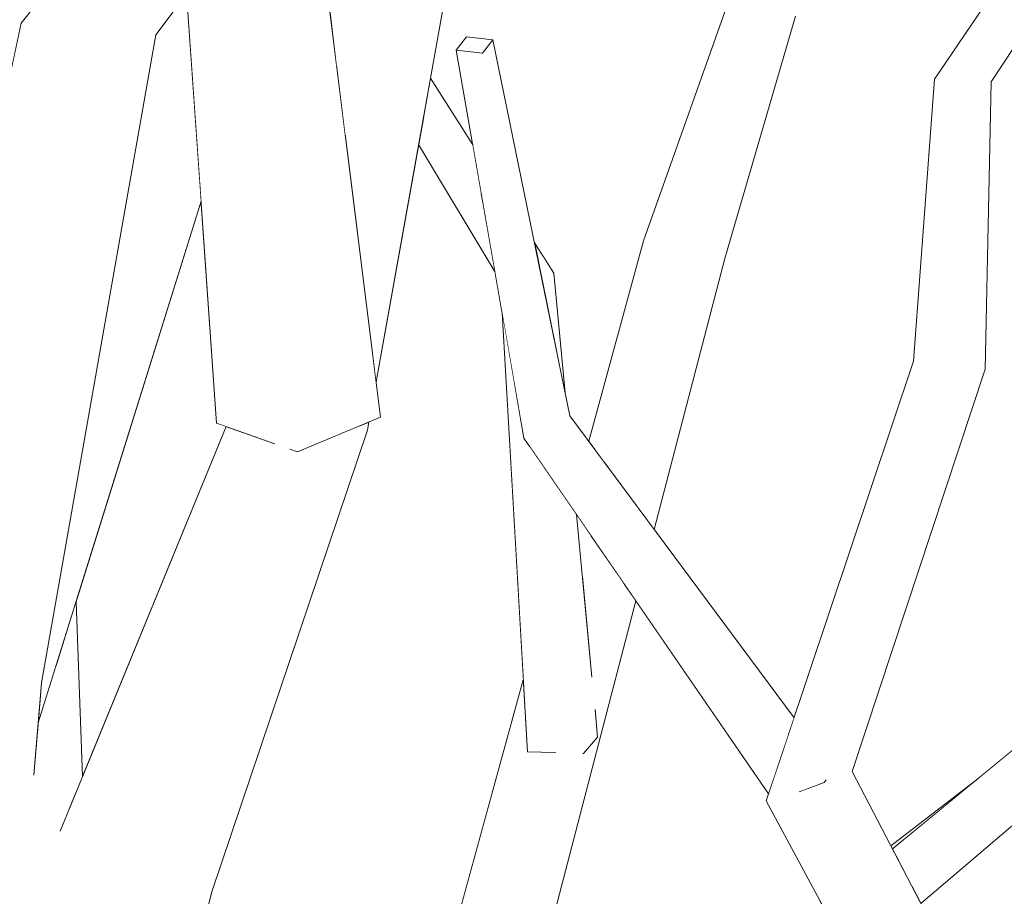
# Model space of a CAD drawing. Extents: x -289599 to -184549, y 66678 to 295474.
# Tile 127 of 256: x -267168 to -267069, y 71783 to 71872. Entities that reach past the tile are written whole.
import ezdxf

# ---------------------------------------------------------------- set-up
doc = ezdxf.new("R2010")
doc.units = 0
doc.header["$MEASUREMENT"] = 0
doc.linetypes.add('Wipeout_Contour', pattern=[1000, 0, -1000])
doc.layers.add('arch drzewa', color=8, linetype='Continuous')
doc.layers.add('Model Ściany', color=8, linetype='Continuous')
doc.layers.add('arch drzewa_Nr_Pióra__4', color=8, linetype='Continuous', lineweight=9)

msp = doc.modelspace()

# ---------------------------------------------------------------- wipeouts: each hides what was drawn before it
at = {"color": 254, "linetype": 'Wipeout_Contour', "lineweight": 0, "ltscale": 155815580.5429485}
msp.add_wipeout([(-266554.886, 73918.503), (-267404.886, 73918.503), (-267404.886, 71750.742), (-267394.053, 71748.385), (-267372.774, 71719.528), (-267373.639, 71718.415), (-267361.772, 71703.303), (-267362.865, 71707.486), (-267359.042, 71708.248), (-267358.291, 71705.378), (-267355.174, 71695.538), (-267346.426, 71685.624), (-267240.198, 71631.774), (-267227.654, 71618.503), (-267218.17, 71618.503), (-267220.212, 71620.824), (-267247.353, 71650.224), (-267302.214, 71663.903), (-267344.562, 71705.325), (-267344.381, 71705.622), (-267342.134, 71706.974), (-267301.147, 71667.984), (-267250.392, 71657.305), (-267251.235, 71718.804), (-267273.591, 71740.573), (-267303.22, 71763.941), (-267315.767, 71793.441), (-267312.121, 71795.223), (-267299.059, 71767.03), (-267278.284, 71751.59), (-267300.512, 71793.472), (-267299.073, 71794.083), (-267295.744, 71795.055), (-267269.023, 71744.706), (-267267.605, 71743.652), (-267242.21, 71719.01), (-267240.215, 71656.108), (-267209.853, 71623.743), (-267192.155, 71653.845), (-267191.461, 71694.707), (-267193.916, 71714.073), (-267240.906, 71785.35), (-267259.734, 71812.618), (-267259.882, 71812.931), (-267260.797, 71812.817), (-267270.863, 71824.371), (-267270.542, 71828.283), (-267284.765, 71838.861), (-267339.963, 71858.731), (-267360.218, 71897.52), (-267358.385, 71899.452), (-267355.967, 71898.674), (-267336.947, 71862.091), (-267284.502, 71844.323), (-267289.829, 71884.069), (-267289.744, 71884.595), (-267318.206, 71914.641), (-267315.251, 71916.349), (-267314.747, 71916.327), (-267285.401, 71886.111), (-267266.244, 71880.375), (-267263.375, 71892.413), (-267272.228, 71900.469), (-267271.162, 71917.53), (-267290.973, 71936.414), (-267293.6, 71962.944), (-267290.998, 71964.16), (-267288.755, 71963.129), (-267285.817, 71939.03), (-267270.746, 71924.198), (-267270.146, 71933.795), (-267268.215, 71934.274), (-267266.084, 71933.721), (-267266.795, 71920.31), (-267258.077, 71911.73), (-267250.137, 71948.804), (-267246.254, 71948.52), (-267246.209, 71946.666), (-267254.455, 71908.165), (-267252.465, 71906.207), (-267255.443, 71892.898), (-267227.548, 71869.332), (-267227.883, 71868.888), (-267227.726, 71868.841), (-267199.858, 71820.83), (-267198.768, 71802.231), (-267191.777, 71821.781), (-267221.917, 71864.202), (-267221.248, 71864.617), (-267218.99, 71865.529), (-267189.248, 71824.281), (-267188.664, 71858.296), (-267186.391, 71900.815), (-267222.822, 71986.555), (-267226.445, 71988.74), (-267224.639, 71990.832), (-267225.42, 71992.668), (-267229.062, 71999.345), (-267272.804, 72049.632), (-267294.953, 72051.628), (-267299.192, 72053.266), (-267330.726, 72076.065), (-267343.973, 72085.114), (-267390.391, 72099.586), (-267391.713, 72101.293), (-267389.57, 72103.424), (-267341.072, 72088.546), (-267328.202, 72079.46), (-267355.067, 72117.93), (-267355.018, 72119.181), (-267352.402, 72119.923), (-267325.306, 72083.33), (-267285.031, 72065.32), (-267313.514, 72104.32), (-267306.833, 72136.485), (-267309.996, 72141.098), (-267327.381, 72176.106), (-267325.579, 72177.05), (-267323.154, 72177.382), (-267308.133, 72149.227), (-267310.207, 72162.071), (-267306.826, 72162.947), (-267306.133, 72162.186), (-267303.169, 72145.563), (-267301.806, 72139.085), (-267289.28, 72122.03), (-267288.79, 72176.462), (-267286.848, 72176.893), (-267283.447, 72176.623), (-267284.003, 72114.845), (-267282.587, 72112.917), (-267248.871, 72053.096), (-267227.299, 72017.897), (-267229.319, 72048.9), (-267234.215, 72057.745), (-267236.975, 72061.013), (-267236.235, 72061.394), (-267250.278, 72086.766), (-267235.315, 72122.047), (-267228.727, 72157.868), (-267226.958, 72157.71), (-267226.367, 72157.603), (-267231.837, 72121.196), (-267245.333, 72088.351), (-267221.599, 72049.354), (-267221.554, 72048.99), (-267211.022, 72036.522), (-267224.99, 72066.704), (-267224.095, 72068.762), (-267220.344, 72068.942), (-267201.455, 72030.94), (-267205.13, 72046.012), (-267195.096, 72076.445), (-267196.575, 72076.368), (-267206.307, 72140.081), (-267220.786, 72182.166), (-267261.457, 72212.28), (-267294.119, 72221.227), (-267319.975, 72232.756), (-267344.716, 72248.988), (-267344.786, 72250.699), (-267342.355, 72251.887), (-267333.529, 72246.517), (-267331.859, 72248.225), (-267298.252, 72228.867), (-267290.006, 72225.524), (-267254.885, 72216.579), (-267222.759, 72193.853), (-267222.198, 72195.524), (-267234.492, 72228.611), (-267245.599, 72271.618), (-267248.777, 72301.265), (-267253.402, 72320.74), (-267256.922, 72334.032), (-267253.031, 72334.741), (-267252.415, 72333.683), (-267249.6, 72323.214), (-267243.958, 72304.254), (-267241.516, 72291.068), (-267237.663, 72316.171), (-267238.195, 72317.906), (-267243.107, 72323.078), (-267243.328, 72324.09), (-267240.093, 72325.731), (-267238.944, 72324.52), (-267238.636, 72324.836), (-267235.206, 72324.905), (-267233.473, 72318.76), (-267214.976, 72299.283), (-267212.205, 72333.194), (-267228.574, 72363.864), (-267226.031, 72365.128), (-267223.67, 72365.279), (-267206.105, 72332.895), (-267209.661, 72295.36), (-267181.007, 72258.394), (-267178.261, 72278.793), (-267178.284, 72280.563), (-267178.347, 72284.634), (-267179.792, 72286.836), (-267179.937, 72286.807), (-267180.157, 72287.393), (-267183.64, 72292.698), (-267184.719, 72299.54), (-267191.009, 72316.287), (-267194.123, 72352.209), (-267184.489, 72379.655), (-267181.778, 72379.121), (-267181.767, 72378.978), (-267190.197, 72352.489), (-267187.388, 72328.964), (-267186.131, 72329.224), (-267184.86, 72328.417), (-267179.845, 72303.148), (-267178.585, 72300.203), (-267179.226, 72341.988), (-267177.857, 72342.185), (-267175.838, 72342.16), (-267175.188, 72341.937), (-267174.999, 72335.448), (-267173.658, 72368.414), (-267171.453, 72368.515), (-267169.929, 72368.299), (-267170.4, 72322.652), (-267172.579, 72296.585), (-267157.451, 72312.869), (-267146.227, 72345.54), (-267142.87, 72345.089), (-267142.701, 72343.885), (-267152.895, 72309.777), (-267168.834, 72291.029), (-267169.462, 72282.296), (-267162.427, 72272.663), (-267162.333, 72257.613), (-267158.587, 72264.197), (-267152.342, 72309.054), (-267150.134, 72308.953), (-267148.637, 72308.737), (-267154.24, 72262.486), (-267162.269, 72247.355), (-267162.203, 72236.684), (-267135.598, 72265.252), (-267135.28, 72293), (-267131.42, 72293.301), (-267130.76, 72291.438), (-267131.004, 72270.184), (-267128.513, 72272.859), (-267122.116, 72299.753), (-267099.472, 72329.423), (-267097.98, 72329.773), (-267095.064, 72328.149), (-267116.44, 72300.443), (-267122.095, 72279.036), (-267096.709, 72303.639), (-267093.973, 72302.241), (-267092.55, 72300.96), (-267124.411, 72270.083), (-267124.467, 72270.112), (-267124.519, 72269.929), (-267131.092, 72262.499), (-267131.277, 72246.323), (-267091.756, 72275.058), (-267087.486, 72308.018), (-267082.988, 72307.8), (-267087.453, 72272.075), (-267129.483, 72240.528), (-267142.141, 72203.778), (-267139.971, 72201.918), (-267147.294, 72188.818), (-267148.247, 72186.051), (-267098.866, 72200.537), (-267078.777, 72244.315), (-267027.304, 72275.386), (-267024.948, 72273.24), (-267024.951, 72272.555), (-267073.283, 72242.566), (-267095.956, 72194.421), (-267152.285, 72175.829), (-267164.359, 72157.231), (-267164.306, 72155.316), (-267165.606, 72155.311), (-267166.469, 72153.982), (-267171.788, 72130.458), (-267171.787, 72129.716), (-267171.619, 72125.129), (-267168.642, 72128.161), (-267165.267, 72149.828), (-267163.676, 72151.862), (-267160.071, 72150.822), (-267162.377, 72127.733), (-267163.891, 72124.202), (-267171.227, 72114.394), (-267170.506, 72094.67), (-267170.455, 72094.541), (-267170.501, 72094.527), (-267169.079, 72055.645), (-267168.009, 72028.929), (-267166.714, 72022.754), (-267167.755, 72022.587), (-267166.112, 71981.575), (-267165.415, 71946.783), (-267160.961, 71940.172), (-267154.777, 71925.203), (-267157.321, 71971.724), (-267159.937, 72001.279), (-267163.819, 72055.823), (-267163.842, 72063.097), (-267164.319, 72077.476), (-267161.373, 72077.659), (-267160.937, 72076.852), (-267160.231, 72062.477), (-267159.656, 72054.838), (-267155.894, 72020.365), (-267152.04, 72041.871), (-267148.702, 72041.693), (-267146.723, 72041.197), (-267153.836, 72001.508), (-267153.6, 71999.343), (-267148.413, 71971.274), (-267141.727, 71910.805), (-267130.2, 71936.364), (-267124.647, 71946.443), (-267123.809, 71972.604), (-267099.223, 72018.984), (-267098.651, 72019.146), (-267098.694, 72019.626), (-267084.293, 72036.061), (-267073.32, 72053.321), (-267078.552, 72078.811), (-267075.929, 72079.421), (-267074.819, 72078.731), (-267070.472, 72057.801), (-267070.416, 72057.89), (-267056.612, 72091.805), (-267054.987, 72091.737), (-267051.795, 72090.789), (-267064.646, 72056.128), (-267068.727, 72049.398), (-267068.146, 72046.601), (-267077.331, 72035.211), (-267084.673, 72023.105), (-267062.191, 72029.472), (-267052.811, 72062.945), (-267048.422, 72062.219), (-267056.353, 72031.125), (-267054.577, 72031.628), (-267045.987, 72038.911), (-267032.157, 72051.008), (-267031.418, 72050.538), (-267020.347, 72062.611), (-267018.612, 72062.886), (-267015.986, 72061.061), (-267043.557, 72030.262), (-267052.715, 72027.732), (-267061.55, 72019.782), (-267080, 71992.986), (-267093.883, 71952.992), (-267084.281, 71961.071), (-267024.01, 71996.907), (-266998.651, 72044.152), (-266995.149, 72044.027), (-266993.906, 72042.09), (-267016.918, 71999.218), (-266957.084, 72017.317), (-266950.394, 72026.417), (-266930.303, 72054.709), (-266929.286, 72055.132), (-266926.458, 72053.391), (-266955.353, 72013.458), (-267019.385, 71992.963), (-267077.743, 71956.537), (-267099.7, 71936.699), (-267122.832, 71887.387), (-267126.736, 71865.628), (-267122.462, 71858.862), (-267124.137, 71868.461), (-267123.085, 71869.81), (-267120.426, 71869.488), (-267116.235, 71849.003), (-267114.26, 71845.875), (-267113.118, 71833.762), (-267112.639, 71831.424), (-267110.735, 71828.857), (-267105.171, 71849.143), (-267096.58, 71873.377), (-267095.699, 71875.133), (-267103.897, 71925.703), (-267100.526, 71926.226), (-267098.591, 71926.05), (-267091.646, 71883.209), (-267088.61, 71889.258), (-267081.242, 71913.311), (-267079.734, 71914.339), (-267076.867, 71912.944), (-267083.053, 71888.503), (-267089.792, 71871.893), (-267096.954, 71847.345), (-267104.095, 71819.906), (-267089.95, 71800.836), (-267077.847, 71836.946), (-267075.721, 71865.5), (-267049.63, 71904.051), (-267046.662, 71904.731), (-267045.702, 71902.482), (-267069.988, 71865.229), (-267070.597, 71836.158), (-267084.052, 71795.407), (-267080.141, 71787.889), (-267071.358, 71794.677), (-267054.593, 71808.426), (-267020.669, 71856.614), (-266986.059, 71878.823), (-266961.974, 71898.348), (-266959.127, 71896.287), (-266959.16, 71896.03), (-266960.684, 71894.795), (-266957.878, 71893.405), (-266958.11, 71891.288), (-267015.329, 71854.492), (-267048.808, 71806.868), (-267049.879, 71805.285), (-267051.186, 71803.485), (-267065.122, 71792.283), (-267077.108, 71782.059), (-267065.427, 71759.603), (-267041.154, 71802.361), (-267006.62, 71809.794), (-266983.396, 71843.273), (-266981.102, 71846.613), (-266980.615, 71847.282), (-266977.964, 71846.189), (-266980.365, 71842.758), (-267005.919, 71805.891), (-267036.056, 71799.941), (-267061.318, 71751.704), (-267059.691, 71748.575), (-267084.565, 71725.319), (-267053.859, 71730.728), (-267053.044, 71734.584), (-267021.972, 71756.893), (-267022.416, 71761.756), (-267023.388, 71770.115), (-267018.272, 71780.207), (-267014.601, 71780.618), (-267013.667, 71778.064), (-267017.46, 71767.622), (-267017.434, 71767.429), (-267016.388, 71760.903), (-267013.827, 71762.741), (-267011.348, 71761.133), (-267003.935, 71766.629), (-266968.157, 71773.452), (-266967.242, 71771.317), (-266967.803, 71770.626), (-267001.069, 71763.752), (-267015.134, 71753.082), (-267010.156, 71722.032), (-266957.77, 71737.3), (-266948.958, 71765.072), (-266943.447, 71764.404), (-266953.716, 71733.418), (-266957.112, 71732.262), (-266960.484, 71731.258), (-267010.069, 71715.435), (-267010.243, 71715.319), (-267010.343, 71714.693), (-267011.172, 71714.702), (-267050.843, 71688.314), (-267064.823, 71648.107), (-267103.312, 71618.503), (-266554.886, 71618.503), (-266554.886, 71746.139), (-266591.217, 71757.063), (-266615.004, 71785.999), (-266612.078, 71787.585), (-266610.187, 71788.377), (-266589.216, 71762.37), (-266564.603, 71755.399), (-266564.318, 71757.045), (-266563.133, 71758.138), (-266554.886, 71756.58)], dxfattribs=at).dxf.layer = 'Model Ściany'

# ---------------------------------------------------------------- next in the draw order: wipeouts: each hides what was drawn before it
at = {"color": 254, "linetype": 'Wipeout_Contour', "lineweight": 0, "ltscale": 1619621.566717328}
msp.add_wipeout([(-267169.236, 71921.358), (-267169.812, 71921.83), (-267169.082, 71866.935), (-267168.159, 71871.175), (-267165.575, 71874.464)], dxfattribs=at).dxf.layer = 'arch drzewa'
at = {"color": 254, "linetype": 'Wipeout_Contour', "lineweight": 0, "ltscale": 1295548.602150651}
msp.add_wipeout([(-267136.241, 71866.734), (-267135.364, 71859.723), (-267129.917, 71889.588), (-267133.585, 71888.246)], dxfattribs=at).dxf.layer = 'arch drzewa'
at = {"color": 254, "linetype": 'Wipeout_Contour', "lineweight": 0, "ltscale": 1619471.592164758}
msp.add_wipeout([(-267162.622, 71812.607), (-267161.968, 71794.9), (-267147.441, 71830.347), (-267148.39, 71830.683), (-267149.966, 71853.153)], dxfattribs=at).dxf.layer = 'Model Ściany'

# ---------------------------------------------------------------- next in the draw order: wipeouts: each hides what was drawn before it
at = {"color": 254, "linetype": 'Wipeout_Contour', "lineweight": 0, "ltscale": 971666.820096}
msp.add_wipeout([(-267137.057, 71873.259), (-267136.241, 71866.734), (-267133.585, 71888.246)], dxfattribs=at).dxf.layer = 'arch drzewa'
at = {"color": 254, "linetype": 'Wipeout_Contour', "lineweight": 0, "ltscale": 1295589.791571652}
msp.add_wipeout([(-267162.622, 71812.607), (-267164.583, 71806.325), (-267163.349, 71791.53), (-267161.968, 71794.9)], dxfattribs=at).dxf.layer = 'arch drzewa'
at = {"color": 254, "linetype": 'Wipeout_Contour', "lineweight": 0, "ltscale": 6801229.692471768}
msp.add_wipeout([(-267148.878, 71783.233), (-267159.981, 71739.726), (-267158.886, 71707.74), (-267155.613, 71714.143), (-267153.168, 71731.591), (-267144.641, 71747.925), (-267141.017, 71748.206), (-267141.67, 71746.113), (-267144.084, 71740.999), (-267147.903, 71732.024), (-267148.531, 71718.071), (-267142.785, 71722.298), (-267132.779, 71748.484), (-267117.357, 71804.713), (-267119.494, 71841.858), (-267120.213, 71845.973), (-267127.944, 71858.893), (-267132.256, 71834.856), (-267131.812, 71831.305), (-267132.98, 71830.817), (-267133.132, 71829.972)], dxfattribs=at).dxf.layer = 'Model Ściany'

# ---------------------------------------------------------------- next in the draw order: wipeouts: each hides what was drawn before it
at = {"color": 254, "linetype": 'Wipeout_Contour', "lineweight": 0, "ltscale": 2267265.724754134}
msp.add_wipeout([(-267166.444, 71800.364), (-267164.826, 71762.912), (-267164.815, 71762.974), (-267164.237, 71785.823), (-267164.2, 71789.453), (-267163.349, 71791.53), (-267164.583, 71806.325)], dxfattribs=at).dxf.layer = 'arch drzewa'
at = {"color": 254, "linetype": 'Wipeout_Contour', "lineweight": 0, "ltscale": 2914524.668464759}
msp.add_wipeout([(-267123.866, 71743.945), (-267127.634, 71733.445), (-267125.271, 71735.184), (-267124.13, 71735.142), (-267097.985, 71774.096), (-267087.336, 71782.327), (-267092.757, 71792.461), (-267092.527, 71793.148), (-267105.968, 71812.71)], dxfattribs=at).dxf.layer = 'Model Ściany'

# ---------------------------------------------------------------- next in the draw order: wipeouts: each hides what was drawn before it
at = {"color": 254, "linetype": 'Wipeout_Contour', "lineweight": 0, "ltscale": 1943379.358555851}
msp.add_wipeout([(-267168.9, 71785.344), (-267164.999, 71761.883), (-267164.826, 71762.912), (-267166.444, 71800.364), (-267166.451, 71800.341), (-267166.872, 71795.344)], dxfattribs=at).dxf.layer = 'arch drzewa'
at = {"color": 254, "linetype": 'Wipeout_Contour', "lineweight": 0, "ltscale": 2590522.386512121}
msp.add_wipeout([(-267089.278, 71793.639), (-267092.757, 71792.461), (-267066.533, 71757.656), (-267065.427, 71759.603), (-267084.052, 71795.407), (-267086.789, 71794.481), (-267086.915, 71794.311), (-267089.164, 71793.462)], dxfattribs=at).dxf.layer = 'arch drzewa'

# ---------------------------------------------------------------- next in the draw order: wipeouts: each hides what was drawn before it
at = {"color": 254, "linetype": 'Wipeout_Contour', "lineweight": 0, "ltscale": 971459.004022}
msp.add_wipeout([(-267084.052, 71795.407), (-267070.597, 71836.158), (-267077.847, 71836.946)], dxfattribs=at).dxf.layer = 'arch drzewa'
at = {"color": 254, "linetype": 'Wipeout_Contour', "lineweight": 0, "ltscale": 2914151.356687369}
msp.add_wipeout([(-267092.757, 71792.461), (-267069.805, 71749.55), (-267059.691, 71748.575), (-267061.617, 71751.132), (-267062.298, 71749.833), (-267067.411, 71750.777), (-267067.528, 71750.896), (-267066.777, 71757.226), (-267066.533, 71757.656)], dxfattribs=at).dxf.layer = 'arch drzewa'
at = {"color": 254, "linetype": 'Wipeout_Contour', "lineweight": 0, "ltscale": 1619471.761189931}
msp.add_wipeout([(-267171.044, 71760.189), (-267165.295, 71760.123), (-267164.999, 71761.883), (-267168.9, 71785.344), (-267170.036, 71780.048)], dxfattribs=at).dxf.layer = 'arch drzewa'

# ---------------------------------------------------------------- next in the draw order: wipeouts: each hides what was drawn before it
at = {"color": 254, "linetype": 'Wipeout_Contour', "lineweight": 0, "ltscale": 971467.827086}
msp.add_wipeout([(-267069.988, 71865.229), (-267075.721, 71865.5), (-267070.597, 71836.158)], dxfattribs=at).dxf.layer = 'arch drzewa'
at = {"color": 254, "linetype": 'Wipeout_Contour', "lineweight": 0, "ltscale": 2590581.578539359}
msp.add_wipeout([(-267077.847, 71836.946), (-267092.757, 71792.461), (-267089.278, 71793.639), (-267087.871, 71795.409), (-267087.82, 71795.52), (-267086.731, 71794.558), (-267086.789, 71794.481), (-267084.052, 71795.407)], dxfattribs=at).dxf.layer = 'arch drzewa'
at = {"color": 254, "linetype": 'Wipeout_Contour', "lineweight": 0, "ltscale": 1943330.556775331}
msp.add_wipeout([(-267170.453, 71731.718), (-267172.381, 71710.008), (-267155.194, 71785.034), (-267164.237, 71785.823), (-267164.815, 71762.974), (-267165.295, 71760.123)], dxfattribs=at).dxf.layer = 'arch drzewa'

# ---------------------------------------------------------------- next in the draw order: wipeouts: each hides what was drawn before it
at = {"color": 254, "linetype": 'Wipeout_Contour', "lineweight": 0, "ltscale": 971444.038207}
msp.add_wipeout([(-267069.988, 71865.229), (-267045.702, 71902.482), (-267049.63, 71904.051)], dxfattribs=at).dxf.layer = 'arch drzewa'
at = {"color": 254, "linetype": 'Wipeout_Contour', "lineweight": 0, "ltscale": 971467.698905}
msp.add_wipeout([(-267075.721, 71865.5), (-267077.847, 71836.946), (-267070.597, 71836.158)], dxfattribs=at).dxf.layer = 'arch drzewa'
at = {"color": 254, "linetype": 'Wipeout_Contour', "lineweight": 0, "ltscale": 1295365.284618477}
msp.add_wipeout([(-267112.639, 71831.424), (-267113.881, 71830.353), (-267090.042, 71800.563), (-267089.95, 71800.836)], dxfattribs=at).dxf.layer = 'arch drzewa'
at = {"color": 254, "linetype": 'Wipeout_Contour', "lineweight": 0, "ltscale": 1295202.168130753}
msp.add_wipeout([(-267078.005, 71783.782), (-267077.108, 71782.059), (-267049.879, 71805.285), (-267054.593, 71808.426)], dxfattribs=at).dxf.layer = 'arch drzewa'
at = {"color": 254, "linetype": 'Wipeout_Contour', "lineweight": 0, "ltscale": 971466.660187}
msp.add_wipeout([(-267087.82, 71795.52), (-267086.915, 71794.311), (-267086.731, 71794.558)], dxfattribs=at).dxf.layer = 'arch drzewa'
at = {"color": 254, "linetype": 'Wipeout_Contour', "lineweight": 0, "ltscale": 1295525.937781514}
msp.add_wipeout([(-267160.489, 71737.737), (-267148.878, 71783.233), (-267155.194, 71785.034), (-267162.506, 71741.24)], dxfattribs=at).dxf.layer = 'arch drzewa'

# ---------------------------------------------------------------- next in the draw order: wipeouts: each hides what was drawn before it
at = {"color": 254, "linetype": 'Wipeout_Contour', "lineweight": 0, "ltscale": 971463.24333}
msp.add_wipeout([(-267049.63, 71904.051), (-267075.721, 71865.5), (-267069.988, 71865.229)], dxfattribs=at).dxf.layer = 'arch drzewa'
at = {"color": 254, "linetype": 'Wipeout_Contour', "lineweight": 0, "ltscale": 971601.624714}
msp.add_wipeout([(-267120.426, 71869.488), (-267121.478, 71868.139), (-267112.639, 71831.424)], dxfattribs=at).dxf.layer = 'arch drzewa'
at = {"color": 254, "linetype": 'Wipeout_Contour', "lineweight": 0, "ltscale": 971509.920683}
msp.add_wipeout([(-267113.881, 71830.353), (-267090.522, 71799.132), (-267090.042, 71800.563)], dxfattribs=at).dxf.layer = 'arch drzewa'
at = {"color": 254, "linetype": 'Wipeout_Contour', "lineweight": 0, "ltscale": 971417.406092}
msp.add_wipeout([(-267054.593, 71808.426), (-267079.99, 71787.599), (-267078.005, 71783.782)], dxfattribs=at).dxf.layer = 'arch drzewa'
at = {"color": 254, "linetype": 'Wipeout_Contour', "lineweight": 0, "ltscale": 971467.392763}
msp.add_wipeout([(-267087.871, 71795.409), (-267086.915, 71794.311), (-267087.82, 71795.52)], dxfattribs=at).dxf.layer = 'arch drzewa'
at = {"color": 254, "linetype": 'Wipeout_Contour', "lineweight": 0, "ltscale": 2267183.661877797}
msp.add_wipeout([(-267155.194, 71785.034), (-267172.381, 71710.008), (-267171.728, 71709.744), (-267171.284, 71711.451), (-267163.878, 71741.488), (-267163.37, 71740.648), (-267162.506, 71741.24)], dxfattribs=at).dxf.layer = 'arch drzewa'

# ---------------------------------------------------------------- next in the draw order: linework, layer by layer
at = {"layer": 'arch drzewa_Nr_Pióra__4', "linetype": 'Continuous'}
for p, q in [((-267075.721, 71865.5), (-267049.63, 71904.051)), ((-267069.988, 71865.229), (-267045.702, 71902.482)), ((-267077.847, 71836.946), (-267075.721, 71865.5)), ((-267070.597, 71836.158), (-267069.988, 71865.229)), ((-267084.052, 71795.407), (-267070.597, 71836.158))]:
    msp.add_line(p, q, dxfattribs=at)

# ---------------------------------------------------------------- next in the draw order: wipeouts: each hides what was drawn before it
at = {"color": 254, "linetype": 'Wipeout_Contour', "lineweight": 0, "ltscale": 1295542.1380014}
msp.add_wipeout([(-267155.194, 71785.034), (-267140.946, 71829.575), (-267142.62, 71828.639), (-267146.911, 71830.159)], dxfattribs=at).dxf.layer = 'arch drzewa'
at = {"color": 254, "linetype": 'Wipeout_Contour', "lineweight": 0, "ltscale": 1295369.597008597}
msp.add_wipeout([(-267117.281, 71829.176), (-267090.686, 71798.641), (-267090.522, 71799.132), (-267113.881, 71830.353)], dxfattribs=at).dxf.layer = 'arch drzewa'
at = {"color": 254, "linetype": 'Wipeout_Contour', "lineweight": 0, "ltscale": 1619502.890570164}
msp.add_wipeout([(-267166.109, 71804.398), (-267170.342, 71801.858), (-267170.036, 71780.048), (-267168.9, 71785.344), (-267166.872, 71795.344)], dxfattribs=at).dxf.layer = 'arch drzewa'
at = {"color": 254, "linetype": 'Wipeout_Contour', "lineweight": 0, "ltscale": 1295291.974846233}
msp.add_wipeout([(-267089.278, 71793.639), (-267089.164, 71793.462), (-267086.915, 71794.311), (-267087.871, 71795.409)], dxfattribs=at).dxf.layer = 'arch drzewa'
at = {"color": 254, "linetype": 'Wipeout_Contour', "lineweight": 0, "ltscale": 1295241.826810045}
msp.add_wipeout([(-267080.141, 71787.889), (-267079.99, 71787.599), (-267073.174, 71793.188), (-267071.358, 71794.677)], dxfattribs=at).dxf.layer = 'arch drzewa'

# ---------------------------------------------------------------- next in the draw order: linework, layer by layer
at = {"layer": 'arch drzewa_Nr_Pióra__4', "linetype": 'Continuous'}
for p, q in [((-267079.99, 71787.599), (-267054.593, 71808.426)), ((-267077.108, 71782.059), (-267049.879, 71805.285)), ((-267065.427, 71759.603), (-267084.052, 71795.407)), ((-267080.141, 71787.889), (-267071.358, 71794.677)), ((-267086.915, 71794.311), (-267089.436, 71793.36)), ((-267086.711, 71794.585), (-267086.915, 71794.311)), ((-267069.805, 71749.55), (-267092.757, 71792.461))]:
    msp.add_line(p, q, dxfattribs=at)

# ---------------------------------------------------------------- next in the draw order: wipeouts: each hides what was drawn before it
at = {"color": 254, "linetype": 'Wipeout_Contour', "lineweight": 0, "ltscale": 971586.181365}
msp.add_wipeout([(-267112.639, 71831.424), (-267121.478, 71868.139), (-267113.881, 71830.353)], dxfattribs=at).dxf.layer = 'arch drzewa'
at = {"color": 254, "linetype": 'Wipeout_Contour', "lineweight": 0, "ltscale": 1619453.845991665}
msp.add_wipeout([(-267164.237, 71785.823), (-267155.194, 71785.034), (-267146.911, 71830.159), (-267147.441, 71830.347), (-267164.2, 71789.453)], dxfattribs=at).dxf.layer = 'arch drzewa'
at = {"color": 254, "linetype": 'Wipeout_Contour', "lineweight": 0, "ltscale": 1295340.469975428}
msp.add_wipeout([(-267117.281, 71829.176), (-267092.527, 71793.148), (-267090.838, 71798.189), (-267090.686, 71798.641)], dxfattribs=at).dxf.layer = 'arch drzewa'

# ---------------------------------------------------------------- next in the draw order: linework, layer by layer
at = {"layer": 'arch drzewa_Nr_Pióra__4', "linetype": 'Continuous'}
msp.add_line((-267092.757, 71792.461), (-267077.847, 71836.946), dxfattribs=at)

# ---------------------------------------------------------------- next in the draw order: wipeouts: each hides what was drawn before it
at = {"color": 254, "linetype": 'Wipeout_Contour', "lineweight": 0, "ltscale": 971606.055994}
msp.add_wipeout([(-267121.478, 71868.139), (-267124.137, 71868.461), (-267113.881, 71830.353)], dxfattribs=at).dxf.layer = 'arch drzewa'
at = {"color": 254, "linetype": 'Wipeout_Contour', "lineweight": 0, "ltscale": 1295382.126910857}
msp.add_wipeout([(-267105.318, 71821.554), (-267104.095, 71819.906), (-267096.954, 71847.345), (-267098.631, 71849.532)], dxfattribs=at).dxf.layer = 'arch drzewa'
at = {"color": 254, "linetype": 'Wipeout_Contour', "lineweight": 0, "ltscale": 1943074.890703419}
msp.add_wipeout([(-267123.866, 71743.945), (-267105.968, 71812.71), (-267107.054, 71814.29), (-267110.085, 71801.607), (-267109.828, 71798.886), (-267111.084, 71797.429)], dxfattribs=at).dxf.layer = 'arch drzewa'

# ---------------------------------------------------------------- next in the draw order: wipeouts: each hides what was drawn before it
at = {"color": 254, "linetype": 'Wipeout_Contour', "lineweight": 0, "ltscale": 971534.798381}
msp.add_wipeout([(-267096.954, 71847.345), (-267089.792, 71871.893), (-267091.883, 71875.214)], dxfattribs=at).dxf.layer = 'arch drzewa'
at = {"color": 254, "linetype": 'Wipeout_Contour', "lineweight": 0, "ltscale": 971592.603866}
msp.add_wipeout([(-267113.881, 71830.353), (-267124.137, 71868.461), (-267117.281, 71829.176)], dxfattribs=at).dxf.layer = 'arch drzewa'
at = {"color": 254, "linetype": 'Wipeout_Contour', "lineweight": 0, "ltscale": 971538.840545}
msp.add_wipeout([(-267098.631, 71849.532), (-267105.443, 71821.722), (-267105.318, 71821.554)], dxfattribs=at).dxf.layer = 'arch drzewa'
at = {"color": 254, "linetype": 'Wipeout_Contour', "lineweight": 0, "ltscale": 3238462.380522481}
msp.add_wipeout([(-267122.894, 71750.466), (-267123.866, 71743.945), (-267111.084, 71797.429), (-267111.244, 71797.242), (-267111.267, 71797.472), (-267110.16, 71801.379), (-267110.091, 71801.673), (-267110.085, 71801.607), (-267107.054, 71814.29), (-267107.208, 71814.515)], dxfattribs=at).dxf.layer = 'arch drzewa'

# ---------------------------------------------------------------- next in the draw order: wipeouts: each hides what was drawn before it
at = {"color": 254, "linetype": 'Wipeout_Contour', "lineweight": 0, "ltscale": 1295497.446299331}
msp.add_wipeout([(-267123.085, 71869.809), (-267124.137, 71868.461), (-267121.478, 71868.139), (-267120.426, 71869.488)], dxfattribs=at).dxf.layer = 'arch drzewa'
at = {"color": 254, "linetype": 'Wipeout_Contour', "lineweight": 0, "ltscale": 1295499.316173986}
msp.add_wipeout([(-267126.736, 71865.628), (-267126.91, 71864.655), (-267122.271, 71857.769), (-267122.462, 71858.862)], dxfattribs=at).dxf.layer = 'arch drzewa'
at = {"color": 254, "linetype": 'Wipeout_Contour', "lineweight": 0, "ltscale": 1295397.158410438}
msp.add_wipeout([(-267109.189, 71826.773), (-267105.443, 71821.722), (-267098.631, 71849.532), (-267105.171, 71849.143)], dxfattribs=at).dxf.layer = 'arch drzewa'
at = {"color": 254, "linetype": 'Wipeout_Contour', "lineweight": 0, "ltscale": 971579.762969}
msp.add_wipeout([(-267115.435, 71845.092), (-267113.118, 71833.762), (-267114.26, 71845.875)], dxfattribs=at).dxf.layer = 'arch drzewa'
at = {"color": 254, "linetype": 'Wipeout_Contour', "lineweight": 0, "ltscale": 3238481.921982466}
msp.add_wipeout([(-267122.894, 71750.466), (-267107.208, 71814.515), (-267110.524, 71819.341), (-267111.333, 71814.838), (-267110.414, 71805.094), (-267110.579, 71804.528), (-267111.42, 71799.023), (-267111.422, 71799.048), (-267114.267, 71797.334), (-267114.475, 71797.341)], dxfattribs=at).dxf.layer = 'arch drzewa'

# ---------------------------------------------------------------- next in the draw order: linework, layer by layer
at = {"layer": 'arch drzewa_Nr_Pióra__4', "linetype": 'Continuous'}
msp.add_line((-267120.426, 71869.488), (-267121.478, 71868.139), dxfattribs=at)

# ---------------------------------------------------------------- next in the draw order: wipeouts: each hides what was drawn before it
at = {"color": 254, "linetype": 'Wipeout_Contour', "lineweight": 0, "ltscale": 971537.247196}
msp.add_wipeout([(-267091.883, 71875.214), (-267098.631, 71849.532), (-267096.954, 71847.345)], dxfattribs=at).dxf.layer = 'arch drzewa'
at = {"color": 254, "linetype": 'Wipeout_Contour', "lineweight": 0, "ltscale": 1295497.057388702}
msp.add_wipeout([(-267127.214, 71862.959), (-267121.597, 71853.902), (-267122.271, 71857.769), (-267126.91, 71864.655)], dxfattribs=at).dxf.layer = 'arch drzewa'
at = {"color": 254, "linetype": 'Wipeout_Contour', "lineweight": 0, "ltscale": 971587.658966}
msp.add_wipeout([(-267116.235, 71849.003), (-267116.178, 71848.723), (-267114.26, 71845.875)], dxfattribs=at).dxf.layer = 'arch drzewa'
at = {"color": 254, "linetype": 'Wipeout_Contour', "lineweight": 0, "ltscale": 971557.268397}
msp.add_wipeout([(-267110.735, 71828.857), (-267109.189, 71826.773), (-267105.171, 71849.143)], dxfattribs=at).dxf.layer = 'arch drzewa'
at = {"color": 254, "linetype": 'Wipeout_Contour', "lineweight": 0, "ltscale": 971553.97171}
msp.add_wipeout([(-267110.524, 71819.341), (-267111.954, 71821.422), (-267111.333, 71814.838)], dxfattribs=at).dxf.layer = 'arch drzewa'
at = {"color": 254, "linetype": 'Wipeout_Contour', "lineweight": 0, "ltscale": 1619256.519717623}
msp.add_wipeout([(-267117.357, 71804.713), (-267132.779, 71748.484), (-267122.894, 71750.466), (-267114.475, 71797.341), (-267116.937, 71797.416)], dxfattribs=at).dxf.layer = 'arch drzewa'
at = {"color": 254, "linetype": 'Wipeout_Contour', "lineweight": 0, "ltscale": 971537.045418}
msp.add_wipeout([(-267110.16, 71801.379), (-267109.828, 71798.886), (-267110.091, 71801.673)], dxfattribs=at).dxf.layer = 'arch drzewa'

# ---------------------------------------------------------------- next in the draw order: linework, layer by layer
at = {"layer": 'arch drzewa_Nr_Pióra__4', "linetype": 'Continuous'}
msp.add_line((-267104.095, 71819.906), (-267096.954, 71847.345), dxfattribs=at)

# ---------------------------------------------------------------- next in the draw order: wipeouts: each hides what was drawn before it
at = {"color": 254, "linetype": 'Wipeout_Contour', "lineweight": 0, "ltscale": 2590789.26955495}
msp.add_wipeout([(-267098.631, 71849.532), (-267091.883, 71875.214), (-267093.369, 71874.633), (-267095.037, 71873.379), (-267095.322, 71873.315), (-267095.405, 71873.322), (-267095.483, 71873.806), (-267096.58, 71873.377)], dxfattribs=at).dxf.layer = 'arch drzewa'
at = {"color": 254, "linetype": 'Wipeout_Contour', "lineweight": 0, "ltscale": 1295494.822820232}
msp.add_wipeout([(-267127.214, 71862.959), (-267127.438, 71861.715), (-267121.411, 71852.839), (-267121.597, 71853.902)], dxfattribs=at).dxf.layer = 'arch drzewa'
at = {"color": 254, "linetype": 'Wipeout_Contour', "lineweight": 0, "ltscale": 971586.102422}
msp.add_wipeout([(-267116.178, 71848.723), (-267115.435, 71845.092), (-267114.26, 71845.875)], dxfattribs=at).dxf.layer = 'arch drzewa'
at = {"color": 254, "linetype": 'Wipeout_Contour', "lineweight": 0, "ltscale": 1943279.180261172}
msp.add_wipeout([(-267148.878, 71783.233), (-267133.132, 71829.972), (-267134.89, 71830.018), (-267140.222, 71827.79), (-267140.935, 71828.042), (-267140.957, 71829.002)], dxfattribs=at).dxf.layer = 'arch drzewa'
at = {"color": 254, "linetype": 'Wipeout_Contour', "lineweight": 0, "ltscale": 1295401.59710185}
msp.add_wipeout([(-267113.034, 71822.994), (-267110.579, 71804.528), (-267110.414, 71805.094), (-267111.954, 71821.422)], dxfattribs=at).dxf.layer = 'arch drzewa'
at = {"color": 254, "linetype": 'Wipeout_Contour', "lineweight": 0, "ltscale": 1295383.094370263}
msp.add_wipeout([(-267111.267, 71797.472), (-267111.244, 71797.242), (-267109.828, 71798.886), (-267110.16, 71801.379)], dxfattribs=at).dxf.layer = 'arch drzewa'

# ---------------------------------------------------------------- next in the draw order: linework, layer by layer
at = {"layer": 'arch drzewa_Nr_Pióra__4', "linetype": 'Continuous'}
msp.add_line((-267114.26, 71845.875), (-267116.235, 71849.003), dxfattribs=at)

# ---------------------------------------------------------------- next in the draw order: wipeouts: each hides what was drawn before it
at = {"color": 254, "linetype": 'Wipeout_Contour', "lineweight": 0, "ltscale": 971550.239665}
msp.add_wipeout([(-267096.58, 71873.377), (-267105.171, 71849.143), (-267098.631, 71849.532)], dxfattribs=at).dxf.layer = 'arch drzewa'
at = {"color": 254, "linetype": 'Wipeout_Contour', "lineweight": 0, "ltscale": 1295491.224406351}
msp.add_wipeout([(-267127.944, 71858.893), (-267120.213, 71845.973), (-267121.411, 71852.839), (-267127.438, 71861.715)], dxfattribs=at).dxf.layer = 'arch drzewa'
at = {"color": 254, "linetype": 'Wipeout_Contour', "lineweight": 0, "ltscale": 971626.095669}
msp.add_wipeout([(-267133.089, 71830.771), (-267133.132, 71829.972), (-267132.98, 71830.817)], dxfattribs=at).dxf.layer = 'arch drzewa'
at = {"color": 254, "linetype": 'Wipeout_Contour', "lineweight": 0, "ltscale": 1295530.785980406}
msp.add_wipeout([(-267155.194, 71785.034), (-267148.878, 71783.233), (-267140.957, 71829.002), (-267140.946, 71829.575)], dxfattribs=at).dxf.layer = 'arch drzewa'
at = {"color": 254, "linetype": 'Wipeout_Contour', "lineweight": 0, "ltscale": 1295403.402737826}
msp.add_wipeout([(-267113.034, 71822.994), (-267113.908, 71824.266), (-267111.42, 71799.023), (-267110.579, 71804.528)], dxfattribs=at).dxf.layer = 'arch drzewa'

# ---------------------------------------------------------------- next in the draw order: linework, layer by layer
at = {"layer": 'arch drzewa_Nr_Pióra__4', "linetype": 'Continuous'}
for p, q in [((-267105.171, 71849.143), (-267096.58, 71873.377)), ((-267096.954, 71847.345), (-267089.792, 71871.893)), ((-267110.735, 71828.857), (-267105.171, 71849.143)), ((-267109.828, 71798.886), (-267110.094, 71801.705)), ((-267160.521, 71737.61), (-267148.878, 71783.233))]:
    msp.add_line(p, q, dxfattribs=at)

# ---------------------------------------------------------------- next in the draw order: wipeouts: each hides what was drawn before it
at = {"color": 254, "linetype": 'Wipeout_Contour', "lineweight": 0, "ltscale": 1295619.563267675}
msp.add_wipeout([(-267153.181, 71908.687), (-267153.871, 71909.235), (-267140.222, 71827.79), (-267148.867, 71906.453)], dxfattribs=at).dxf.layer = 'arch drzewa'
at = {"color": 254, "linetype": 'Wipeout_Contour', "lineweight": 0, "ltscale": 1295518.17432504}
msp.add_wipeout([(-267129.917, 71889.588), (-267132.684, 71838.28), (-267132.256, 71834.856), (-267122.832, 71887.387)], dxfattribs=at).dxf.layer = 'arch drzewa'
at = {"color": 254, "linetype": 'Wipeout_Contour', "lineweight": 0, "ltscale": 971718.026806}
msp.add_wipeout([(-267166.109, 71804.398), (-267154.542, 71870.009), (-267160.163, 71868.471)], dxfattribs=at).dxf.layer = 'arch drzewa'
at = {"color": 254, "linetype": 'Wipeout_Contour', "lineweight": 0, "ltscale": 971628.204682}
msp.add_wipeout([(-267133.089, 71830.771), (-267134.89, 71830.018), (-267133.132, 71829.972)], dxfattribs=at).dxf.layer = 'arch drzewa'
at = {"color": 254, "linetype": 'Wipeout_Contour', "lineweight": 0, "ltscale": 1295408.308365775}
msp.add_wipeout([(-267116.735, 71828.381), (-267111.549, 71798.971), (-267111.422, 71799.048), (-267113.908, 71824.266)], dxfattribs=at).dxf.layer = 'arch drzewa'

# ---------------------------------------------------------------- next in the draw order: linework, layer by layer
at = {"layer": 'arch drzewa_Nr_Pióra__4', "linetype": 'Continuous'}
for p, q in [((-267124.137, 71868.461), (-267123.085, 71869.809)), ((-267123.085, 71869.809), (-267120.426, 71869.488)), ((-267121.478, 71868.139), (-267124.137, 71868.461)), ((-267122.462, 71858.862), (-267126.736, 71865.628)), ((-267120.213, 71845.973), (-267127.944, 71858.893))]:
    msp.add_line(p, q, dxfattribs=at)

# ---------------------------------------------------------------- next in the draw order: wipeouts: each hides what was drawn before it
at = {"color": 254, "linetype": 'Wipeout_Contour', "lineweight": 0, "ltscale": 2591134.378298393}
msp.add_wipeout([(-267153.9, 71909.258), (-267148.39, 71830.683), (-267142.62, 71828.639), (-267140.946, 71829.575), (-267140.957, 71829.002), (-267140.935, 71828.042), (-267140.222, 71827.79), (-267153.871, 71909.235)], dxfattribs=at).dxf.layer = 'arch drzewa'
at = {"color": 254, "linetype": 'Wipeout_Contour', "lineweight": 0, "ltscale": 971648.493886}
msp.add_wipeout([(-267129.917, 71889.588), (-267135.364, 71859.723), (-267132.684, 71838.28)], dxfattribs=at).dxf.layer = 'arch drzewa'
at = {"color": 254, "linetype": 'Wipeout_Contour', "lineweight": 0, "ltscale": 971716.330952}
msp.add_wipeout([(-267160.163, 71868.471), (-267170.342, 71801.858), (-267166.109, 71804.398)], dxfattribs=at).dxf.layer = 'arch drzewa'
at = {"color": 254, "linetype": 'Wipeout_Contour', "lineweight": 0, "ltscale": 1943130.813561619}
msp.add_wipeout([(-267117.281, 71829.176), (-267119.495, 71841.858), (-267116.937, 71797.416), (-267114.267, 71797.334), (-267111.549, 71798.971), (-267116.735, 71828.381)], dxfattribs=at).dxf.layer = 'arch drzewa'

# ---------------------------------------------------------------- next in the draw order: linework, layer by layer
at = {"layer": 'arch drzewa_Nr_Pióra__4', "linetype": 'Continuous'}
for p, q in [((-267112.639, 71831.424), (-267120.426, 71869.488)), ((-267117.281, 71829.176), (-267124.137, 71868.461)), ((-267113.118, 71833.762), (-267114.26, 71845.875)), ((-267116.937, 71797.416), (-267119.495, 71841.858)), ((-267089.95, 71800.836), (-267112.639, 71831.424)), ((-267092.527, 71793.148), (-267117.281, 71829.176)), ((-267110.403, 71804.982), (-267111.954, 71821.422)), ((-267123.866, 71743.945), (-267105.968, 71812.71)), ((-267132.779, 71748.484), (-267117.357, 71804.713)), ((-267109.828, 71798.886), (-267111.244, 71797.242)), ((-267114.07, 71797.328), (-267116.937, 71797.416)), ((-267111.244, 71797.242), (-267111.317, 71797.245))]:
    msp.add_line(p, q, dxfattribs=at)

# ---------------------------------------------------------------- next in the draw order: wipeouts: each hides what was drawn before it
at = {"color": 254, "linetype": 'Wipeout_Contour', "lineweight": 0, "ltscale": 1943408.442002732}
msp.add_wipeout([(-267148.035, 71905.916), (-267148.808, 71906.414), (-267131.812, 71831.305), (-267141.542, 71909.138), (-267145.418, 71907.956), (-267147.68, 71905.66)], dxfattribs=at).dxf.layer = 'arch drzewa'
at = {"color": 254, "linetype": 'Wipeout_Contour', "lineweight": 0, "ltscale": 971714.426563}
msp.add_wipeout([(-267154.542, 71870.009), (-267151.437, 71874.121), (-267151.48, 71874.746)], dxfattribs=at).dxf.layer = 'arch drzewa'
at = {"color": 254, "linetype": 'Wipeout_Contour', "lineweight": 0, "ltscale": 971734.702688}
msp.add_wipeout([(-267170.342, 71801.858), (-267160.163, 71868.471), (-267168.159, 71871.175)], dxfattribs=at).dxf.layer = 'arch drzewa'

# ---------------------------------------------------------------- next in the draw order: wipeouts: each hides what was drawn before it
at = {"color": 254, "linetype": 'Wipeout_Contour', "lineweight": 0, "ltscale": 1295574.151422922}
msp.add_wipeout([(-267148.808, 71906.414), (-267148.867, 71906.452), (-267140.222, 71827.79), (-267131.812, 71831.305)], dxfattribs=at).dxf.layer = 'arch drzewa'
at = {"color": 254, "linetype": 'Wipeout_Contour', "lineweight": 0, "ltscale": 1295627.146001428}
msp.add_wipeout([(-267151.841, 71879.889), (-267160.163, 71868.471), (-267154.542, 71870.009), (-267151.48, 71874.746)], dxfattribs=at).dxf.layer = 'arch drzewa'
at = {"color": 254, "linetype": 'Wipeout_Contour', "lineweight": 0, "ltscale": 971741.249957}
msp.add_wipeout([(-267168.159, 71871.175), (-267182.692, 71804.419), (-267170.342, 71801.858)], dxfattribs=at).dxf.layer = 'arch drzewa'

# ---------------------------------------------------------------- next in the draw order: linework, layer by layer
at = {"layer": 'arch drzewa_Nr_Pióra__4', "linetype": 'Continuous'}
for p, q in [((-267131.812, 71831.305), (-267141.542, 71909.138)), ((-267132.256, 71834.856), (-267122.832, 71887.387)), ((-267142.5, 71828.597), (-267148.39, 71830.683)), ((-267131.812, 71831.305), (-267140.222, 71827.79)), ((-267133.132, 71829.972), (-267132.98, 71830.817)), ((-267148.878, 71783.233), (-267133.132, 71829.972)), ((-267140.222, 71827.79), (-267140.987, 71828.061))]:
    msp.add_line(p, q, dxfattribs=at)

# ---------------------------------------------------------------- next in the draw order: wipeouts: each hides what was drawn before it
at = {"color": 254, "linetype": 'Wipeout_Contour', "lineweight": 0, "ltscale": 971723.499517}
msp.add_wipeout([(-267151.973, 71881.769), (-267160.163, 71868.471), (-267151.841, 71879.889)], dxfattribs=at).dxf.layer = 'arch drzewa'

# ---------------------------------------------------------------- next in the draw order: wipeouts: each hides what was drawn before it
at = {"color": 254, "linetype": 'Wipeout_Contour', "lineweight": 0, "ltscale": 1295646.157891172}
msp.add_wipeout([(-267168.159, 71871.175), (-267160.163, 71868.471), (-267151.973, 71881.769), (-267152.617, 71890.961)], dxfattribs=at).dxf.layer = 'arch drzewa'

# ---------------------------------------------------------------- next in the draw order: linework, layer by layer
at = {"layer": 'arch drzewa_Nr_Pióra__4', "linetype": 'Continuous'}
msp.add_line((-267182.692, 71804.419), (-267168.159, 71871.175), dxfattribs=at)

# ---------------------------------------------------------------- next in the draw order: wipeouts: each hides what was drawn before it
at = {"color": 254, "linetype": 'Wipeout_Contour', "lineweight": 0, "ltscale": 1619508.725845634}
msp.add_wipeout([(-267166.451, 71800.341), (-267149.966, 71853.153), (-267151.437, 71874.121), (-267154.542, 71870.009), (-267166.109, 71804.398)], dxfattribs=at).dxf.layer = 'arch drzewa'

# ---------------------------------------------------------------- next in the draw order: linework, layer by layer
at = {"layer": 'arch drzewa_Nr_Pióra__4', "linetype": 'Continuous'}
for p, q in [((-267148.39, 71830.683), (-267153.9, 71909.258)), ((-267168.159, 71871.175), (-267152.617, 71890.961)), ((-267154.542, 71870.009), (-267151.437, 71874.121)), ((-267166.109, 71804.398), (-267154.542, 71870.009)), ((-267166.451, 71800.341), (-267149.966, 71853.153)), ((-267164.229, 71789.383), (-267147.441, 71830.347)), ((-267161.968, 71794.9), (-267162.622, 71812.607)), ((-267166.895, 71795.062), (-267166.109, 71804.398))]:
    msp.add_line(p, q, dxfattribs=at)

doc.saveas('drawing.dxf')
